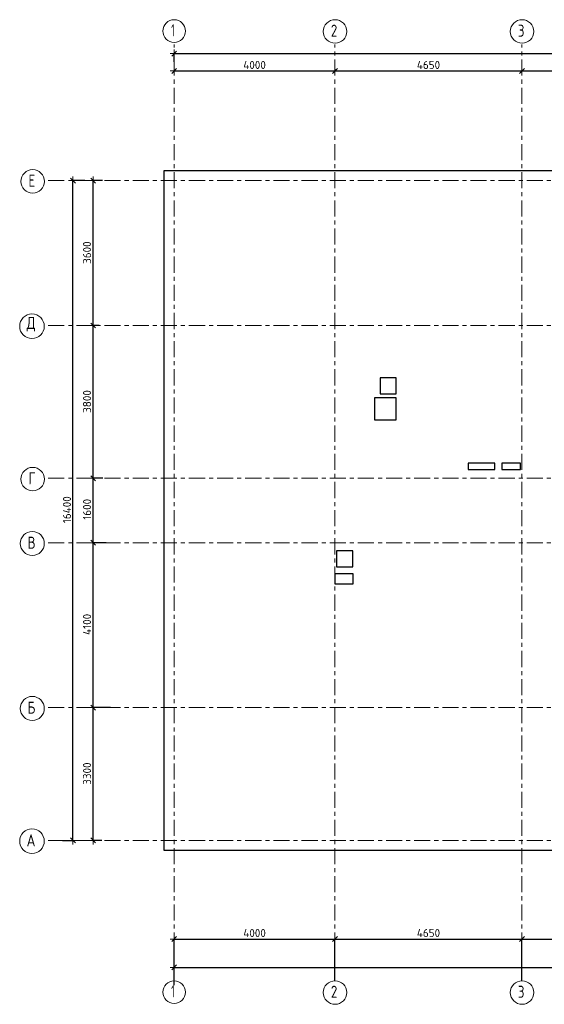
# Model space of a CAD drawing. Header units: metres. Extents: x -38 to 99, y -15 to 21.
# Tile 2 of 48: x -3 to 10, y -4 to 20. Entities that reach past the tile are written whole.
import ezdxf

# ---------------------------------------------------------------- set-up
doc = ezdxf.new("R2010")
doc.units = ezdxf.units.M
doc.header["$PDMODE"] = 65
doc.linetypes.add('______11', pattern=[0.5, 0.4, -0.05, 0, -0.05])
doc.linetypes.add('______5', pattern=[1.1, 0.8, -0.1, 0.1, -0.1])
for name, color, linetype, lineweight in [('XR$2$Осевая линия (1)', 7, '______5', 13), ('XR$2$Размерная линия (1)', 7, 'Continuous', 13), ('XR$3$Перекрытие (1)', 7, 'Continuous', 35)]:
    doc.layers.add(name, color=color, linetype=linetype, lineweight=lineweight)
doc.styles.add('ISOCPEUR', font='txt')
doc.dimstyles.new('DIMSTYLE_2', dxfattribs={"dimtxt": 0.2, "dimasz": 0.2, "dimexe": 0, "dimexo": 0, "dimgap": 0.1, "dimtad": 2, "dimdec": 0, "dimlfac": 1000, "dimrnd": 5, "dimzin": 12, "dimdsep": 46, "dimtxsty": 'ISOCPEUR', "dimblk1": 'ALL_ML_STRICH', "dimblk2": 'ALL_ML_STRICH', "dimsah": 1, "dimcen": 0, "dimclrd": 7, "dimclre": 256, "dimclrt": 7, "dimadec": 0, "dimazin": 0, "dimtfac": 1, "dimtdec": 0, "dimtix": 1, "dimtmove": 2, "dimatfit": 3, "dimfxl": 0, "dimtzin": 0, "dimlwd": 0, "dimlwe": -3, "dimarcsym": 0})
doc.dimstyles.new('DIMSTYLE_3', dxfattribs={"dimtxt": 0.2, "dimasz": 0.2, "dimexe": 0, "dimexo": 0, "dimgap": 0.1, "dimtad": 2, "dimdec": 0, "dimlfac": 1000, "dimrnd": 5, "dimzin": 12, "dimdsep": 46, "dimtxsty": 'ISOCPEUR', "dimblk1": 'ALL_ML_STRICH', "dimblk2": 'ALL_ML_STRICH', "dimsah": 1, "dimcen": 0, "dimclrd": 7, "dimclre": 256, "dimclrt": 7, "dimadec": 0, "dimazin": 0, "dimtfac": 1, "dimtdec": 0, "dimtix": 1, "dimtmove": 2, "dimatfit": 3, "dimfxl": 0, "dimtzin": 0, "dimlwd": 0, "dimlwe": -3, "dimarcsym": 0})

# ---------------------------------------------------------------- blocks, each defined once
blk = doc.blocks.new('ALL_ML_STRICH')
at = {"color": 0, "linetype": 'ByBlock', "lineweight": -2}
for p, q in [((-1, 0), (0.5, 0)), ((-0.3, -0.3), (0.3, 0.3)), ((0, -0.5), (0, 0.5))]:
    blk.add_line(p, q, dxfattribs=at)
blk = doc.blocks.new('*D5')
at = {"layer": 'DEFPOINTS', "color": 7, "linetype": 'Continuous', "lineweight": 13, "transparency": 33554687}
for p in [(-1.699, 16.4), (-2.294, 0), (-2.015, 0)]:
    blk.add_point(p, dxfattribs=at)
at = {"layer": 'XR$2$Размерная линия (1)', "color": 9, "linetype": 'Continuous', "lineweight": -2, "true_color": 0xc7c7c7, "transparency": 33554687}
for p, q in [((-1.719, 16.4), (-2.015, 16.4)), ((-2.274, 0), (-2.015, 0))]:
    blk.add_line(p, q, dxfattribs=at)
at = {"layer": 'XR$2$Размерная линия (1)', "color": 7, "linetype": 'Continuous', "lineweight": -2, "transparency": 33554687}
blk.add_line((-2.015, 0), (-2.015, 16.4), dxfattribs=at)
at = {"layer": 'XR$2$Размерная линия (1)', "color": 7, "linetype": 'Continuous', "lineweight": 13, "transparency": 33554687, "xscale": 0.2, "yscale": 0.2, "zscale": 0.2}
for p, rotation in [((-2.015, 16.4), 90), ((-2.015, 0), 270)]:
    blk.add_blockref('ALL_ML_STRICH', p, dxfattribs=dict(at, rotation=rotation))
at = {"layer": 'XR$2$Размерная линия (1)', "color": 7, "linetype": 'Continuous', "lineweight": 13, "transparency": 33554687, "insert": (-2.165, 8.22), "char_height": 0.2, "width": 1, "attachment_point": 5, "rotation": 90, "style": 'ISOCPEUR'}
blk.add_mtext('\\A1;{16400}', dxfattribs=at)
blk = doc.blocks.new('*D6')
at = {"layer": 'DEFPOINTS', "color": 7, "linetype": 'Continuous', "lineweight": 13, "transparency": 33554687}
for p in [(-1.064, 3.3), (-1.515, 0), (-1.28, 0)]:
    blk.add_point(p, dxfattribs=at)
at = {"layer": 'XR$2$Размерная линия (1)', "color": 9, "linetype": 'Continuous', "lineweight": -2, "true_color": 0xc7c7c7, "transparency": 33554687}
for p, q in [((-1.084, 3.3), (-1.515, 3.3)), ((-1.3, 0), (-1.515, 0))]:
    blk.add_line(p, q, dxfattribs=at)
at = {"layer": 'XR$2$Размерная линия (1)', "color": 7, "linetype": 'Continuous', "lineweight": -2, "transparency": 33554687}
blk.add_line((-1.515, 0), (-1.515, 3.3), dxfattribs=at)
at = {"layer": 'XR$2$Размерная линия (1)', "color": 7, "linetype": 'Continuous', "lineweight": 13, "transparency": 33554687, "xscale": 0.2, "yscale": 0.2, "zscale": 0.2}
for p, rotation in [((-1.515, 3.3), 90), ((-1.515, 0), 270)]:
    blk.add_blockref('ALL_ML_STRICH', p, dxfattribs=dict(at, rotation=rotation))
at = {"layer": 'XR$2$Размерная линия (1)', "color": 7, "linetype": 'Continuous', "lineweight": 13, "transparency": 33554687, "insert": (-1.665, 1.66), "char_height": 0.2, "width": 0.8, "attachment_point": 5, "rotation": 90, "style": 'ISOCPEUR'}
blk.add_mtext('\\A1;{3300}', dxfattribs=at)
blk = doc.blocks.new('*D7')
at = {"layer": 'DEFPOINTS', "color": 7, "linetype": 'Continuous', "lineweight": 13, "transparency": 33554687}
for p in [(-1.172, 7.4), (-1.515, 3.3), (-1.064, 3.3)]:
    blk.add_point(p, dxfattribs=at)
at = {"layer": 'XR$2$Размерная линия (1)', "color": 9, "linetype": 'Continuous', "lineweight": -2, "true_color": 0xc7c7c7, "transparency": 33554687}
for p, q in [((-1.192, 7.4), (-1.515, 7.4)), ((-1.084, 3.3), (-1.515, 3.3))]:
    blk.add_line(p, q, dxfattribs=at)
at = {"layer": 'XR$2$Размерная линия (1)', "color": 7, "linetype": 'Continuous', "lineweight": -2, "transparency": 33554687}
blk.add_line((-1.515, 3.3), (-1.515, 7.4), dxfattribs=at)
at = {"layer": 'XR$2$Размерная линия (1)', "color": 7, "linetype": 'Continuous', "lineweight": 13, "transparency": 33554687, "xscale": 0.2, "yscale": 0.2, "zscale": 0.2}
for p, rotation in [((-1.515, 7.4), 90), ((-1.515, 3.3), 270)]:
    blk.add_blockref('ALL_ML_STRICH', p, dxfattribs=dict(at, rotation=rotation))
at = {"layer": 'XR$2$Размерная линия (1)', "color": 7, "linetype": 'Continuous', "lineweight": 13, "transparency": 33554687, "insert": (-1.665, 5.37), "char_height": 0.2, "width": 0.8, "attachment_point": 5, "rotation": 90, "style": 'ISOCPEUR'}
blk.add_mtext('\\A1;{4100}', dxfattribs=at)
blk = doc.blocks.new('*D8')
at = {"layer": 'DEFPOINTS', "color": 7, "linetype": 'Continuous', "lineweight": 13, "transparency": 33554687}
for p in [(-1.253, 9), (-1.515, 7.4), (-1.172, 7.4)]:
    blk.add_point(p, dxfattribs=at)
at = {"layer": 'XR$2$Размерная линия (1)', "color": 9, "linetype": 'Continuous', "lineweight": -2, "true_color": 0xc7c7c7, "transparency": 33554687}
for p, q in [((-1.273, 9), (-1.515, 9)), ((-1.192, 7.4), (-1.515, 7.4))]:
    blk.add_line(p, q, dxfattribs=at)
at = {"layer": 'XR$2$Размерная линия (1)', "color": 7, "linetype": 'Continuous', "lineweight": -2, "transparency": 33554687}
blk.add_line((-1.515, 7.4), (-1.515, 9), dxfattribs=at)
at = {"layer": 'XR$2$Размерная линия (1)', "color": 7, "linetype": 'Continuous', "lineweight": 13, "transparency": 33554687, "xscale": 0.2, "yscale": 0.2, "zscale": 0.2}
for p, rotation in [((-1.515, 9), 90), ((-1.515, 7.4), 270)]:
    blk.add_blockref('ALL_ML_STRICH', p, dxfattribs=dict(at, rotation=rotation))
at = {"layer": 'XR$2$Размерная линия (1)', "color": 7, "linetype": 'Continuous', "lineweight": 13, "transparency": 33554687, "insert": (-1.665, 8.23), "char_height": 0.2, "width": 0.8, "attachment_point": 5, "rotation": 90, "style": 'ISOCPEUR'}
blk.add_mtext('\\A1;{1600}', dxfattribs=at)
blk = doc.blocks.new('*D9')
at = {"layer": 'DEFPOINTS', "color": 7, "linetype": 'Continuous', "lineweight": 13, "transparency": 33554687}
for p in [(-1.347, 12.8), (-1.515, 9), (-1.253, 9)]:
    blk.add_point(p, dxfattribs=at)
at = {"layer": 'XR$2$Размерная линия (1)', "color": 9, "linetype": 'Continuous', "lineweight": -2, "true_color": 0xc7c7c7, "transparency": 33554687}
for p, q in [((-1.367, 12.8), (-1.515, 12.8)), ((-1.273, 9), (-1.515, 9))]:
    blk.add_line(p, q, dxfattribs=at)
at = {"layer": 'XR$2$Размерная линия (1)', "color": 7, "linetype": 'Continuous', "lineweight": -2, "transparency": 33554687}
blk.add_line((-1.515, 9), (-1.515, 12.8), dxfattribs=at)
at = {"layer": 'XR$2$Размерная линия (1)', "color": 7, "linetype": 'Continuous', "lineweight": 13, "transparency": 33554687, "xscale": 0.2, "yscale": 0.2, "zscale": 0.2}
for p, rotation in [((-1.515, 12.8), 90), ((-1.515, 9), 270)]:
    blk.add_blockref('ALL_ML_STRICH', p, dxfattribs=dict(at, rotation=rotation))
at = {"layer": 'XR$2$Размерная линия (1)', "color": 7, "linetype": 'Continuous', "lineweight": 13, "transparency": 33554687, "insert": (-1.665, 10.91), "char_height": 0.2, "width": 0.8, "attachment_point": 5, "rotation": 90, "style": 'ISOCPEUR'}
blk.add_mtext('\\A1;{3800}', dxfattribs=at)
blk = doc.blocks.new('*D10')
at = {"layer": 'DEFPOINTS', "color": 7, "linetype": 'Continuous', "lineweight": 13, "transparency": 33554687}
for p in [(-1.26, 16.4), (-1.515, 12.8), (-1.347, 12.8)]:
    blk.add_point(p, dxfattribs=at)
at = {"layer": 'XR$2$Размерная линия (1)', "color": 9, "linetype": 'Continuous', "lineweight": -2, "true_color": 0xc7c7c7, "transparency": 33554687}
for p, q in [((-1.28, 16.4), (-1.515, 16.4)), ((-1.367, 12.8), (-1.515, 12.8))]:
    blk.add_line(p, q, dxfattribs=at)
at = {"layer": 'XR$2$Размерная линия (1)', "color": 7, "linetype": 'Continuous', "lineweight": -2, "transparency": 33554687}
blk.add_line((-1.515, 12.8), (-1.515, 16.4), dxfattribs=at)
at = {"layer": 'XR$2$Размерная линия (1)', "color": 7, "linetype": 'Continuous', "lineweight": 13, "transparency": 33554687, "xscale": 0.2, "yscale": 0.2, "zscale": 0.2}
for p, rotation in [((-1.515, 16.4), 90), ((-1.515, 12.8), 270)]:
    blk.add_blockref('ALL_ML_STRICH', p, dxfattribs=dict(at, rotation=rotation))
at = {"layer": 'XR$2$Размерная линия (1)', "color": 7, "linetype": 'Continuous', "lineweight": 13, "transparency": 33554687, "insert": (-1.665, 14.61), "char_height": 0.2, "width": 0.8, "attachment_point": 5, "rotation": 90, "style": 'ISOCPEUR'}
blk.add_mtext('\\A1;{3600}', dxfattribs=at)
blk = doc.blocks.new('*D11')
at = {"layer": 'DEFPOINTS', "color": 7, "linetype": 'Continuous', "lineweight": 13, "transparency": 33554687}
for p in [(0.5, 19.557), (0.5, 19.377), (61.6, 17.12)]:
    blk.add_point(p, dxfattribs=at)
at = {"layer": 'XR$2$Размерная линия (1)', "color": 9, "linetype": 'Continuous', "lineweight": -2, "true_color": 0xc7c7c7, "transparency": 33554687}
for p, q in [((0.5, 19.357), (0.5, 19.557)), ((61.6, 17.14), (61.6, 19.557))]:
    blk.add_line(p, q, dxfattribs=at)
at = {"layer": 'XR$2$Размерная линия (1)', "color": 7, "linetype": 'Continuous', "lineweight": -2, "transparency": 33554687}
blk.add_line((0.5, 19.557), (61.6, 19.557), dxfattribs=at)
at = {"layer": 'XR$2$Размерная линия (1)', "color": 7, "linetype": 'Continuous', "lineweight": 13, "transparency": 33554687, "xscale": 0.2, "yscale": 0.2, "zscale": 0.2, "rotation": 180}
blk.add_blockref('ALL_ML_STRICH', (0.5, 19.557), dxfattribs=at)
at = {"layer": 'XR$2$Размерная линия (1)', "color": 7, "linetype": 'Continuous', "lineweight": 13, "transparency": 33554687, "xscale": 0.2, "yscale": 0.2, "zscale": 0.2}
blk.add_blockref('ALL_ML_STRICH', (61.6, 19.557), dxfattribs=at)
at = {"layer": 'XR$2$Размерная линия (1)', "color": 7, "linetype": 'Continuous', "lineweight": 13, "transparency": 33554687, "insert": (31.1, 19.707), "char_height": 0.2, "width": 1, "attachment_point": 5, "style": 'ISOCPEUR'}
blk.add_mtext('\\A1;{61100}', dxfattribs=at)
blk = doc.blocks.new('*D12')
at = {"layer": 'DEFPOINTS', "color": 7, "linetype": 'Continuous', "lineweight": 13, "transparency": 33554687}
for p in [(0.5, -3.103), (0.5, -3.156), (61.6, -3.14)]:
    blk.add_point(p, dxfattribs=at)
at = {"layer": 'XR$2$Размерная линия (1)', "color": 9, "linetype": 'Continuous', "lineweight": -2, "true_color": 0xc7c7c7, "transparency": 33554687}
for p, q in [((0.5, -3.123), (0.5, -3.156)), ((61.6, -3.156), (61.6, -3.156))]:
    blk.add_line(p, q, dxfattribs=at)
at = {"layer": 'XR$2$Размерная линия (1)', "color": 7, "linetype": 'Continuous', "lineweight": -2, "transparency": 33554687}
blk.add_line((0.5, -3.156), (61.6, -3.156), dxfattribs=at)
at = {"layer": 'XR$2$Размерная линия (1)', "color": 7, "linetype": 'Continuous', "lineweight": 13, "transparency": 33554687, "xscale": 0.2, "yscale": 0.2, "zscale": 0.2, "rotation": 180}
blk.add_blockref('ALL_ML_STRICH', (0.5, -3.156), dxfattribs=at)
at = {"layer": 'XR$2$Размерная линия (1)', "color": 7, "linetype": 'Continuous', "lineweight": 13, "transparency": 33554687, "xscale": 0.2, "yscale": 0.2, "zscale": 0.2}
blk.add_blockref('ALL_ML_STRICH', (61.6, -3.156), dxfattribs=at)
at = {"layer": 'XR$2$Размерная линия (1)', "color": 7, "linetype": 'Continuous', "lineweight": 13, "transparency": 33554687, "insert": (31.1, -3.006), "char_height": 0.2, "width": 1, "attachment_point": 5, "style": 'ISOCPEUR'}
blk.add_mtext('\\A1;{61100}', dxfattribs=at)
blk = doc.blocks.new('*D13')
at = {"layer": 'DEFPOINTS', "color": 7, "linetype": 'Continuous', "lineweight": 13, "transparency": 33554687}
for p in [(0.5, -2.452), (0.5, -3.622), (4.5, -3.513)]:
    blk.add_point(p, dxfattribs=at)
at = {"layer": 'XR$2$Размерная линия (1)', "color": 9, "linetype": 'Continuous', "lineweight": -2, "true_color": 0xc7c7c7, "transparency": 33554687}
for p, q in [((0.5, -3.602), (0.5, -2.452)), ((4.5, -3.493), (4.5, -2.452))]:
    blk.add_line(p, q, dxfattribs=at)
at = {"layer": 'XR$2$Размерная линия (1)', "color": 7, "linetype": 'Continuous', "lineweight": -2, "transparency": 33554687}
blk.add_line((0.5, -2.452), (4.5, -2.452), dxfattribs=at)
at = {"layer": 'XR$2$Размерная линия (1)', "color": 7, "linetype": 'Continuous', "lineweight": 13, "transparency": 33554687, "xscale": 0.2, "yscale": 0.2, "zscale": 0.2, "rotation": 180}
blk.add_blockref('ALL_ML_STRICH', (0.5, -2.452), dxfattribs=at)
at = {"layer": 'XR$2$Размерная линия (1)', "color": 7, "linetype": 'Continuous', "lineweight": 13, "transparency": 33554687, "xscale": 0.2, "yscale": 0.2, "zscale": 0.2}
blk.add_blockref('ALL_ML_STRICH', (4.5, -2.452), dxfattribs=at)
at = {"layer": 'XR$2$Размерная линия (1)', "color": 7, "linetype": 'Continuous', "lineweight": 13, "transparency": 33554687, "insert": (2.5, -2.302), "char_height": 0.2, "width": 0.8, "attachment_point": 5, "style": 'ISOCPEUR'}
blk.add_mtext('\\A1;{4000}', dxfattribs=at)
blk = doc.blocks.new('*D14')
at = {"layer": 'DEFPOINTS', "color": 7, "linetype": 'Continuous', "lineweight": 13, "transparency": 33554687}
for p in [(4.5, -2.452), (4.5, -3.513), (9.15, -3.513)]:
    blk.add_point(p, dxfattribs=at)
at = {"layer": 'XR$2$Размерная линия (1)', "color": 9, "linetype": 'Continuous', "lineweight": -2, "true_color": 0xc7c7c7, "transparency": 33554687}
for p, q in [((4.5, -3.493), (4.5, -2.452)), ((9.15, -3.493), (9.15, -2.452))]:
    blk.add_line(p, q, dxfattribs=at)
at = {"layer": 'XR$2$Размерная линия (1)', "color": 7, "linetype": 'Continuous', "lineweight": -2, "transparency": 33554687}
blk.add_line((4.5, -2.452), (9.15, -2.452), dxfattribs=at)
at = {"layer": 'XR$2$Размерная линия (1)', "color": 7, "linetype": 'Continuous', "lineweight": 13, "transparency": 33554687, "xscale": 0.2, "yscale": 0.2, "zscale": 0.2, "rotation": 180}
blk.add_blockref('ALL_ML_STRICH', (4.5, -2.452), dxfattribs=at)
at = {"layer": 'XR$2$Размерная линия (1)', "color": 7, "linetype": 'Continuous', "lineweight": 13, "transparency": 33554687, "xscale": 0.2, "yscale": 0.2, "zscale": 0.2}
blk.add_blockref('ALL_ML_STRICH', (9.15, -2.452), dxfattribs=at)
at = {"layer": 'XR$2$Размерная линия (1)', "color": 7, "linetype": 'Continuous', "lineweight": 13, "transparency": 33554687, "insert": (6.825, -2.302), "char_height": 0.2, "width": 0.8, "attachment_point": 5, "style": 'ISOCPEUR'}
blk.add_mtext('\\A1;{4650}', dxfattribs=at)
blk = doc.blocks.new('*D15')
at = {"layer": 'DEFPOINTS', "color": 7, "linetype": 'Continuous', "lineweight": 13, "transparency": 33554687}
for p in [(9.15, -2.452), (9.15, -3.513), (13.75, -3.513)]:
    blk.add_point(p, dxfattribs=at)
at = {"layer": 'XR$2$Размерная линия (1)', "color": 9, "linetype": 'Continuous', "lineweight": -2, "true_color": 0xc7c7c7, "transparency": 33554687}
for p, q in [((9.15, -3.493), (9.15, -2.452)), ((13.75, -3.493), (13.75, -2.452))]:
    blk.add_line(p, q, dxfattribs=at)
at = {"layer": 'XR$2$Размерная линия (1)', "color": 7, "linetype": 'Continuous', "lineweight": -2, "transparency": 33554687}
blk.add_line((9.15, -2.452), (13.75, -2.452), dxfattribs=at)
at = {"layer": 'XR$2$Размерная линия (1)', "color": 7, "linetype": 'Continuous', "lineweight": 13, "transparency": 33554687, "xscale": 0.2, "yscale": 0.2, "zscale": 0.2, "rotation": 180}
blk.add_blockref('ALL_ML_STRICH', (9.15, -2.452), dxfattribs=at)
at = {"layer": 'XR$2$Размерная линия (1)', "color": 7, "linetype": 'Continuous', "lineweight": 13, "transparency": 33554687, "xscale": 0.2, "yscale": 0.2, "zscale": 0.2}
blk.add_blockref('ALL_ML_STRICH', (13.75, -2.452), dxfattribs=at)
at = {"layer": 'XR$2$Размерная линия (1)', "color": 7, "linetype": 'Continuous', "lineweight": 13, "transparency": 33554687, "insert": (11.45, -2.302), "char_height": 0.2, "width": 0.8, "attachment_point": 5, "style": 'ISOCPEUR'}
blk.add_mtext('\\A1;{4600}', dxfattribs=at)
blk = doc.blocks.new('*D26')
at = {"layer": 'DEFPOINTS', "color": 7, "linetype": 'Continuous', "lineweight": 13, "transparency": 33554687}
for p in [(0.5, 19.17), (0.5, 19.126), (4.5, 19.191)]:
    blk.add_point(p, dxfattribs=at)
at = {"layer": 'XR$2$Размерная линия (1)', "color": 9, "linetype": 'Continuous', "lineweight": -2, "true_color": 0xc7c7c7, "transparency": 33554687}
for p, q in [((0.5, 19.15), (0.5, 19.126)), ((4.5, 19.171), (4.5, 19.126))]:
    blk.add_line(p, q, dxfattribs=at)
at = {"layer": 'XR$2$Размерная линия (1)', "color": 7, "linetype": 'Continuous', "lineweight": -2, "transparency": 33554687}
blk.add_line((0.5, 19.126), (4.5, 19.126), dxfattribs=at)
at = {"layer": 'XR$2$Размерная линия (1)', "color": 7, "linetype": 'Continuous', "lineweight": 13, "transparency": 33554687, "xscale": 0.2, "yscale": 0.2, "zscale": 0.2, "rotation": 180}
blk.add_blockref('ALL_ML_STRICH', (0.5, 19.126), dxfattribs=at)
at = {"layer": 'XR$2$Размерная линия (1)', "color": 7, "linetype": 'Continuous', "lineweight": 13, "transparency": 33554687, "xscale": 0.2, "yscale": 0.2, "zscale": 0.2}
blk.add_blockref('ALL_ML_STRICH', (4.5, 19.126), dxfattribs=at)
at = {"layer": 'XR$2$Размерная линия (1)', "color": 7, "linetype": 'Continuous', "lineweight": 13, "transparency": 33554687, "insert": (2.5, 19.276), "char_height": 0.2, "width": 0.8, "attachment_point": 5, "style": 'ISOCPEUR'}
blk.add_mtext('\\A1;{4000}', dxfattribs=at)
blk = doc.blocks.new('*D27')
at = {"layer": 'DEFPOINTS', "color": 7, "linetype": 'Continuous', "lineweight": 13, "transparency": 33554687}
for p in [(4.5, 19.191), (4.5, 19.126), (9.15, 19.126)]:
    blk.add_point(p, dxfattribs=at)
at = {"layer": 'XR$2$Размерная линия (1)', "color": 9, "linetype": 'Continuous', "lineweight": -2, "true_color": 0xc7c7c7, "transparency": 33554687}
for p, q in [((4.5, 19.171), (4.5, 19.126)), ((9.15, 19.126), (9.15, 19.126))]:
    blk.add_line(p, q, dxfattribs=at)
at = {"layer": 'XR$2$Размерная линия (1)', "color": 7, "linetype": 'Continuous', "lineweight": -2, "transparency": 33554687}
blk.add_line((4.5, 19.126), (9.15, 19.126), dxfattribs=at)
at = {"layer": 'XR$2$Размерная линия (1)', "color": 7, "linetype": 'Continuous', "lineweight": 13, "transparency": 33554687, "xscale": 0.2, "yscale": 0.2, "zscale": 0.2, "rotation": 180}
blk.add_blockref('ALL_ML_STRICH', (4.5, 19.126), dxfattribs=at)
at = {"layer": 'XR$2$Размерная линия (1)', "color": 7, "linetype": 'Continuous', "lineweight": 13, "transparency": 33554687, "xscale": 0.2, "yscale": 0.2, "zscale": 0.2}
blk.add_blockref('ALL_ML_STRICH', (9.15, 19.126), dxfattribs=at)
at = {"layer": 'XR$2$Размерная линия (1)', "color": 7, "linetype": 'Continuous', "lineweight": 13, "transparency": 33554687, "insert": (6.825, 19.276), "char_height": 0.2, "width": 0.8, "attachment_point": 5, "style": 'ISOCPEUR'}
blk.add_mtext('\\A1;{4650}', dxfattribs=at)
blk = doc.blocks.new('*D28')
at = {"layer": 'DEFPOINTS', "color": 7, "linetype": 'Continuous', "lineweight": 13, "transparency": 33554687}
for p in [(9.15, 19.126), (9.15, 19.126), (12.6, 19.061)]:
    blk.add_point(p, dxfattribs=at)
at = {"layer": 'XR$2$Размерная линия (1)', "color": 9, "linetype": 'Continuous', "lineweight": -2, "true_color": 0xc7c7c7, "transparency": 33554687}
for p, q in [((9.15, 19.126), (9.15, 19.126)), ((12.6, 19.081), (12.6, 19.126))]:
    blk.add_line(p, q, dxfattribs=at)
at = {"layer": 'XR$2$Размерная линия (1)', "color": 7, "linetype": 'Continuous', "lineweight": -2, "transparency": 33554687}
blk.add_line((9.15, 19.126), (12.6, 19.126), dxfattribs=at)
at = {"layer": 'XR$2$Размерная линия (1)', "color": 7, "linetype": 'Continuous', "lineweight": 13, "transparency": 33554687, "xscale": 0.2, "yscale": 0.2, "zscale": 0.2, "rotation": 180}
blk.add_blockref('ALL_ML_STRICH', (9.15, 19.126), dxfattribs=at)
at = {"layer": 'XR$2$Размерная линия (1)', "color": 7, "linetype": 'Continuous', "lineweight": 13, "transparency": 33554687, "xscale": 0.2, "yscale": 0.2, "zscale": 0.2}
blk.add_blockref('ALL_ML_STRICH', (12.6, 19.126), dxfattribs=at)
at = {"layer": 'XR$2$Размерная линия (1)', "color": 7, "linetype": 'Continuous', "lineweight": 13, "transparency": 33554687, "insert": (10.875, 19.276), "char_height": 0.2, "width": 0.8, "attachment_point": 5, "style": 'ISOCPEUR'}
blk.add_mtext('\\A1;{3450}', dxfattribs=at)

msp = doc.modelspace()

# ---------------------------------------------------------------- linework, layer by layer
at = {"layer": 'XR$2$Осевая линия (1)', "color": 253, "linetype": '______11', "lineweight": 13, "true_color": 0xa0a0a0, "transparency": 33554687}
for p, q in [((0.5, -3.39), (0.5, 19.78)), ((4.5, -3.39), (4.5, 19.78)), ((9.15, -3.39), (9.15, 19.78)), ((-2.63, 16.4), (62.6, 16.4)), ((-2.63, 12.8), (62.6, 12.8)), ((-2.63, 9), (62.6, 9)), ((-2.63, 7.4), (62.6, 7.4)), ((-2.63, 3.3), (62.6, 3.3)), ((-2.63, 0), (62.6, 0))]:
    msp.add_line(p, q, dxfattribs=at)
at = {"layer": 'XR$2$Осевая линия (1)', "color": 7, "linetype": 'Continuous', "lineweight": 13, "transparency": 33554687}
for centre, radius in [((0.5019, 20.1186), 0.2819), ((4.5024, 20.1081), 0.2924), ((9.1524, 20.1081), 0.2924), ((-3.0176, 16.3805), 0.2924), ((-3.0342, 12.7805), 0.3058), ((-3.0176, 8.9805), 0.2924), ((-3.0262, 7.3805), 0.2988), ((-3.0262, 3.2805), 0.2988), ((-3.0342, -0.0195), 0.3058), ((0.5019, -3.7714), 0.2819), ((4.5024, -3.7819), 0.2924), ((9.1524, -3.7819), 0.2924)]:
    msp.add_circle(centre, radius, dxfattribs=at)
at = {"layer": 'XR$3$Перекрытие (1)', "color": 7, "linetype": 'Continuous', "lineweight": 25, "transparency": 33554687}
for p, q in [((0.25, -0.2498), (0.25, 16.6502)), ((0.25, 16.6502), (19.08, 16.6502)), ((5.6203, 11.5002), (5.6203, 11.1002)), ((6.0203, 11.5002), (5.6203, 11.5002)), ((6.0203, 11.1002), (6.0203, 11.5002)), ((5.6203, 11.1002), (6.0203, 11.1002)), ((5.4806, 11.0006), (5.4806, 10.4506)), ((6.0206, 11.0006), (5.4806, 11.0006)), ((6.0206, 10.4506), (6.0206, 11.0006)), ((5.4806, 10.4506), (6.0206, 10.4506)), ((7.8156, 9.3795), (7.8156, 9.2195)), ((8.4756, 9.3795), (7.8156, 9.3795)), ((8.4756, 9.2195), (8.4756, 9.3795)), ((8.6449, 9.3795), (8.6449, 9.2195)), ((9.1149, 9.3795), (8.6449, 9.3795)), ((9.1149, 9.2195), (9.1149, 9.3795)), ((7.8156, 9.2195), (8.4756, 9.2195)), ((8.6449, 9.2195), (9.1149, 9.2195)), ((4.54, 7.2003), (4.54, 6.8003)), ((4.94, 7.2003), (4.54, 7.2003)), ((4.94, 6.8003), (4.94, 7.2003)), ((4.5, 6.6282), (4.5, 6.3782)), ((4.95, 6.6282), (4.5, 6.6282)), ((4.54, 6.8003), (4.94, 6.8003)), ((4.95, 6.3782), (4.95, 6.6282)), ((4.5, 6.3782), (4.95, 6.3782)), ((13.6501, -0.2498), (0.25, -0.2498))]:
    msp.add_line(p, q, dxfattribs=at)

# ---------------------------------------------------------------- texts
at = {"layer": 'XR$2$Осевая линия (1)', "color": 7, "linetype": 'Continuous', "lineweight": 13, "transparency": 33554687, "char_height": 0.3, "attachment_point": 7, "style": 'ISOCPEUR'}
for s, insert, width in [('\\W0.56;1', (0.4269, 19.9881), 0.233333), ('\\W0.78;2', (4.3974, 19.9776), 0.326407), ('\\W0.78;3', (9.0474, 19.9776), 0.326407), ('\\W0.78;Е', (-3.1226, 16.25), 0.326407), ('\\W0.82;Д', (-3.1692, 12.65), 0.392646), ('\\W0.78;Г', (-3.1226, 8.85), 0.326407), ('\\W0.80;В', (-3.1462, 7.25), 0.359833), ('\\W0.80;Б', (-3.1462, 3.15), 0.359833), ('\\W0.82;А', (-3.1692, -0.15), 0.392646), ('\\W0.56;1', (0.4269, -3.9019), 0.233333), ('\\W0.78;2', (4.3974, -3.9124), 0.326407), ('\\W0.78;3', (9.0474, -3.9124), 0.326407)]:
    msp.add_mtext(s, dxfattribs=dict(at, insert=insert, width=width))

# ---------------------------------------------------------------- dimensions: what is measured, and where the dimension line sits
at = {"layer": 'XR$2$Размерная линия (1)', "color": 7, "linetype": 'Continuous', "lineweight": 13, "transparency": 33554687}
for base, p1, p2, picture, middle in [((61.6, 19.5574), (0.5, 19.3568), (61.6, 17.1397), '*D11', (31.1, 19.7074)), ((4.5, 19.1261), (0.5, 19.1495), (4.5, 19.1712), '*D26', (2.5, 19.2761)), ((9.15, 19.1261), (4.5, 19.1712), (9.15, 19.1261), '*D27', (6.825, 19.2761)), ((12.6, 19.1261), (9.15, 19.1261), (12.6, 19.0812), '*D28', (10.875, 19.2761)), ((4.5, -2.452), (0.5, -3.6015), (4.5, -3.4932), '*D13', (2.5, -2.302)), ((9.15, -2.452), (4.5, -3.4932), (9.15, -3.4932), '*D14', (6.825, -2.302)), ((13.75, -2.452), (9.15, -3.4932), (13.75, -3.4932), '*D15', (11.45, -2.302)), ((61.6, -3.1563), (0.5, -3.1233), (61.6, -3.1563), '*D12', (31.1, -3.0063))]:
    dim = msp.add_linear_dim(base=base, p1=p1, p2=p2, dimstyle='DIMSTYLE_3', override={"dimpost": '<>', "dimclrd": 7, "dimclre": 9, "dimclrt": 7, "dimlwd": 0, "dimlwe": 65533}, dxfattribs=at)
    dim.commit()
    dim.dimension.update_dxf_attribs({"geometry": picture, "text_midpoint": middle, "dimtype": 160})
for base, p1, p2, dimstyle, picture, middle in [((-2.0153, 16.4), (-2.2738, 0), (-1.7186, 16.4), 'DIMSTYLE_2', '*D5', (-2.1653, 8.22)), ((-1.5153, 16.4), (-1.3672, 12.8), (-1.2805, 16.4), 'DIMSTYLE_3', '*D10', (-1.6653, 14.61)), ((-1.5153, 12.8), (-1.2732, 9), (-1.3672, 12.8), 'DIMSTYLE_3', '*D9', (-1.6653, 10.91)), ((-1.5153, 9), (-1.1919, 7.4), (-1.2732, 9), 'DIMSTYLE_3', '*D8', (-1.6653, 8.23)), ((-1.5153, 7.4), (-1.0835, 3.3), (-1.1919, 7.4), 'DIMSTYLE_3', '*D7', (-1.6653, 5.37)), ((-1.5153, 3.3), (-1.3003, 0), (-1.0835, 3.3), 'DIMSTYLE_3', '*D6', (-1.6653, 1.66))]:
    dim = msp.add_linear_dim(base=base, p1=p1, p2=p2, angle=90, dimstyle=dimstyle, override={"dimpost": '<>', "dimclrd": 7, "dimclre": 9, "dimclrt": 7, "dimlwd": 0, "dimlwe": 65533}, dxfattribs=at)
    dim.commit()
    dim.dimension.update_dxf_attribs({"geometry": picture, "text_midpoint": middle, "dimtype": 160})

doc.saveas('drawing.dxf')
